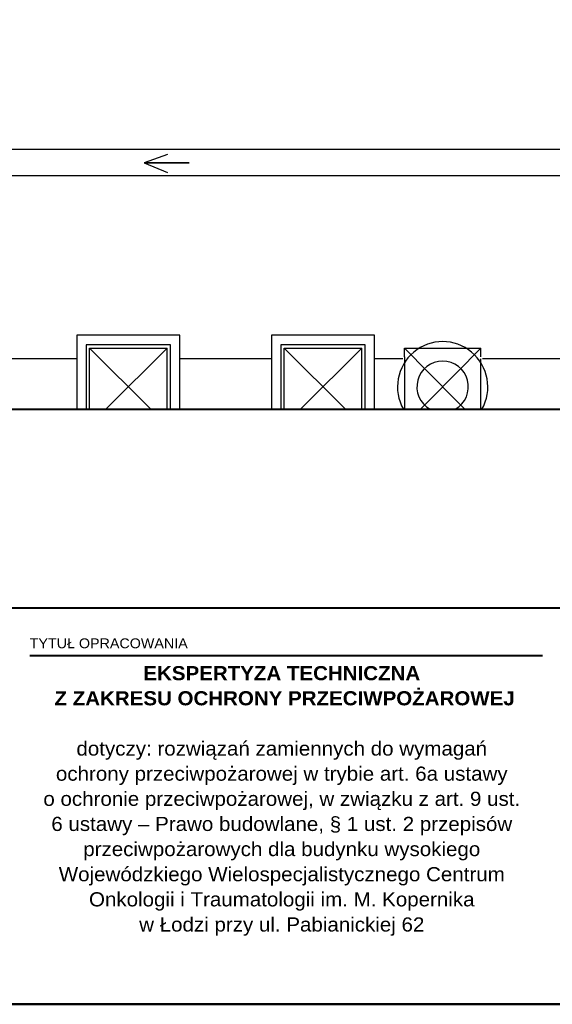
# Model space of a CAD drawing. Header units: millimetres. Extents: x 6612728327 to 6612744462, y 5733542327 to 5733552841.
# Tile 87 of 124: x 6612741261 to 6612742274, y 5733542327 to 5733544197. Entities that reach past the tile are written whole.
import ezdxf

# ---------------------------------------------------------------- set-up
doc = ezdxf.new("R2010")
doc.units = ezdxf.units.MM
doc.header["$MEASUREMENT"] = 0
for name, color, linetype in [('!!!!_SCIANY GRUBE', 7, 'Continuous'), ('_ ARKUSZ _ 01 _ RAMKA', 7, 'Continuous'), ('___WYMIARY', 7, 'Continuous'), ('WIDOK', 7, 'Continuous')]:
    doc.layers.add(name, color=color, linetype=linetype)
doc.styles.add('GENERATED_STYLE_1', font='arial.ttf')
doc.styles.add('GENERATED_STYLE_5', font='arialbd_0.ttf')

msp = doc.modelspace()

# ---------------------------------------------------------------- linework, layer by layer
at = {"layer": '!!!!_SCIANY GRUBE', "color": 7, "lineweight": 30, "flags": 128}
msp.add_lwpolyline([(6612741542.223186, 5733543940.857521), (6612741497.938937, 5733543925.291154), (6612741583.035063, 5733543925.291154), (6612741497.938937, 5733543925.291154), (6612741542.091822, 5733543906.514787)], dxfattribs=at)
at = {"layer": '_ ARKUSZ _ 01 _ RAMKA', "color": 7, "lineweight": 40}
msp.add_line((6612730761.600903, 5733543457.131468), (6612744298.273997, 5733543457.131468), dxfattribs=at)
for points in [[(6612730636.884463, 5733549367.448231), (6612730636.884463, 5733542327.448219), (6612744461.930632, 5733542327.448219), (6612744461.930632, 5733549367.448231)], [(6612740543.845859, 5733543080.308125), (6612744461.930632, 5733543080.308125), (6612744461.930632, 5733542327.448219), (6612740543.845859, 5733542327.448219)]]:
    msp.add_lwpolyline(points, close=True, dxfattribs=at)
msp.add_lwpolyline([(6612741280.281798, 5733542989.961554), (6612742254.877143, 5733542989.849617)], dxfattribs=at)
at = {"layer": 'WIDOK', "color": 7}
for p, q in [((6612740588.027648, 5733543950.73175), (6612743145.550685, 5733543950.73175)), ((6612740588.027648, 5733543900.73175), (6612743145.550685, 5733543900.73175)), ((6612742000.304209, 5733543565.641297), (6612742030.817896, 5733543534.601512)), ((6612742009.391477, 5733543573.48175), (6612742120.801815, 5733543573.48175)), ((6612742129.889083, 5733543565.641297), (6612742099.375396, 5733543534.601512)), ((6612741369.596645, 5733543552.73175), (6612741195.596644, 5733543552.73175)), ((6612741739.596645, 5733543552.73175), (6612741565.596645, 5733543552.73175)), ((6612741989.379221, 5733543552.73175), (6612741935.596645, 5733543552.73175)), ((6612741992.596645, 5733543557.054332), (6612741992.596645, 5733543457.131468)), ((6612742137.596646, 5733543457.131468), (6612742137.596646, 5733543552.73175)), ((6612742935.200666, 5733543552.73175), (6612742140.814071, 5733543552.73175)), ((6612742030.817896, 5733543464.861986), (6612742023.218403, 5733543457.131468)), ((6612742099.375396, 5733543464.861986), (6612742106.974889, 5733543457.131468))]:
    msp.add_line(p, q, dxfattribs=at)
at = {"layer": 'WIDOK', "color": 7, "flags": 128}
for points in [[(6612741565.596645, 5733543457.131468), (6612741565.596645, 5733543597.73175), (6612741369.596645, 5733543597.73175), (6612741369.596645, 5733543457.131468)], [(6612741935.596645, 5733543457.131468), (6612741935.596645, 5733543597.73175), (6612741739.596645, 5733543597.73175), (6612741739.596645, 5733543457.131468)], [(6612741547.596645, 5733543457.131468), (6612741547.596645, 5733543579.73175), (6612741387.596645, 5733543579.73175), (6612741387.596645, 5733543457.131468)], [(6612741393.846645, 5733543573.48175), (6612741510.196927, 5733543457.131468)], [(6612741393.846645, 5733543457.131468), (6612741393.846645, 5733543573.48175), (6612741541.346645, 5733543573.48175), (6612741424.996364, 5733543457.131468)], [(6612741541.346645, 5733543457.131468), (6612741541.346645, 5733543573.48175)], [(6612741917.596645, 5733543457.131468), (6612741917.596645, 5733543579.73175), (6612741757.596645, 5733543579.73175), (6612741757.596645, 5733543457.131468)], [(6612741763.846645, 5733543573.48175), (6612741880.196927, 5733543457.131468)], [(6612741763.846645, 5733543457.131468), (6612741763.846645, 5733543573.48175), (6612741911.346645, 5733543573.48175), (6612741794.996364, 5733543457.131468)], [(6612741911.346645, 5733543457.131468), (6612741911.346645, 5733543573.48175)], [(6612741992.596645, 5733543573.48175), (6612742000.304209, 5733543565.641297)], [(6612741992.596645, 5733543557.054332), (6612741992.596645, 5733543573.48175), (6612742009.391477, 5733543573.48175)], [(6612742120.801815, 5733543573.48175), (6612742137.596646, 5733543573.48175), (6612742129.889083, 5733543565.641297)], [(6612742137.596646, 5733543557.054332), (6612742137.596646, 5733543573.48175)], [(6612742030.817896, 5733543534.601512), (6612742099.375396, 5733543464.861986)], [(6612742099.375396, 5733543534.601512), (6612742030.817896, 5733543464.861986)]]:
    msp.add_lwpolyline(points, dxfattribs=at)
at = {"layer": 'WIDOK', "color": 7}
for radius, start, end in [(85.830629, 330.24237706, 209.75762294), (48.897168, 299.398889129, 240.601110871)]:
    msp.add_arc((6612742065.096646, 5733543499.73175), radius, start, end, dxfattribs=at)

# ---------------------------------------------------------------- texts
at = {"layer": '_ ARKUSZ _ 01 _ RAMKA', "color": 1, "lineweight": 50, "true_color": 0xf00000, "insert": (6612741280.282618, 5733543012.699325), "char_height": 18.69765764, "attachment_point": 4, "style": 'GENERATED_STYLE_1'}
msp.add_mtext('\\A1;{\\W1.040000x;\\pql;\\fArial|b0|i0|c238|p38;TYTUŁ OPRACOWANIA}', dxfattribs=at)
at = {"layer": '___WYMIARY', "color": 7, "lineweight": 20, "insert": (6612741759.33694, 5733542969.591181), "char_height": 26.827074, "attachment_point": 2, "line_spacing_factor": 1.066235, "style": 'GENERATED_STYLE_5'}
msp.add_mtext('\\A1;{\\W1.040000x;\\pqc;\\fArial|b1|i0|c238|p38;EKSPERTYZA TECHNICZNA\\P\\pqc;\\fArial|b1|i0|c238|p38; Z ZAKRESU OCHRONY PRZECIWPOŻAROWEJ \\P\\pqc;\\fArial|b0|i0|c238|p38;\\P\\pqc;\\fArial|b0|i0|c238|p38;\\H1.000855x;dotyczy: rozwiązań zamiennych do wymagań \\P\\pqc;\\fArial|b0|i0|c238|p38;ochrony przeciwpożarowej w trybie art. 6a ustawy \\P\\pqc;\\fArial|b0|i0|c238|p38;o ochronie przeciwpożarowej, w związku z art. 9 ust.\\P\\pqc;\\fArial|b0|i0|c238|p38;6 ustawy – Prawo budowlane, § 1 ust. 2 przepisów \\P\\pqc;\\fArial|b0|i0|c238|p38;przeciwpożarowych dla budynku wysokiego \\P\\pqc;\\fArial|b0|i0|c238|p38;Wojewódzkiego Wielospecjalistycznego Centrum \\P\\pqc;\\fArial|b0|i0|c238|p38;Onkologii i Traumatologii im. M. Kopernika \\P\\pqc;\\fArial|b0|i0|c238|p38;w Łodzi przy ul. Pabianickiej 62}', dxfattribs=at)

doc.saveas('drawing.dxf')
